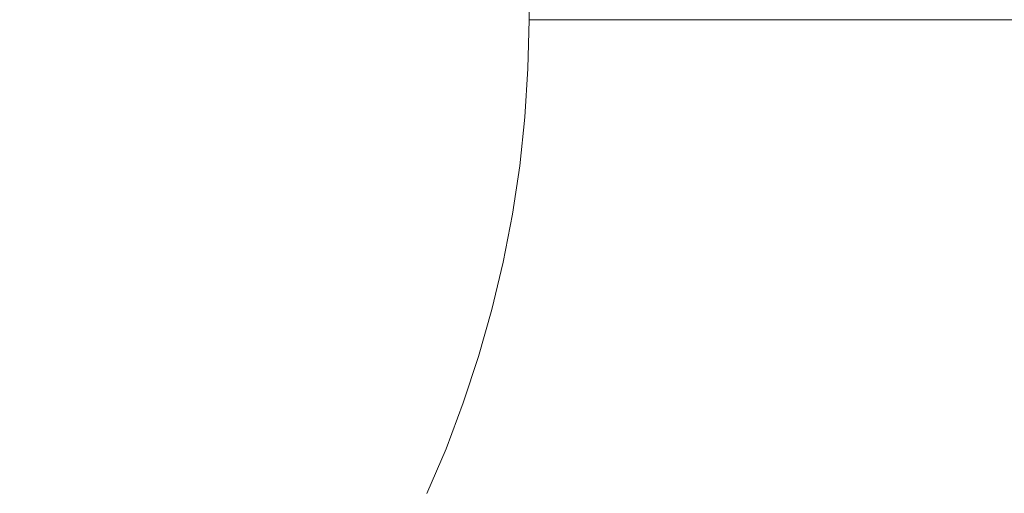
# Model space of a CAD drawing. Header units: centimetres. Extents: x -26 to 27.3, y -25.9 to -24.1.
# Tile 135 of 224: x 9.2383 to 9.3238, y -25.4011 to -25.3599. Entities that reach past the tile are written whole.
import ezdxf

# ---------------------------------------------------------------- set-up
doc = ezdxf.new("R2010")
doc.units = ezdxf.units.CM
doc.header["$LTSCALE"] = 2.54
doc.layers.add('Lucido design-1', color=7, linetype='Continuous')

# ---------------------------------------------------------------- blocks, each defined once
blk = doc.blocks.new('Gruppo-7-1')
at = {"color": 7, "linetype": 'Continuous', "lineweight": 9}
blk.add_3dface([(-25.917482, -24.159888, 1182.422727), (-25.917482, -25.759888, 1182.422727), (27.182518, -25.759888, 1182.422727), (27.182518, -24.159888, 1182.422727)], dxfattribs=at)
for points, invisible_edges in [([(-8.017482, -24.159888, 1182.022727), (9.282518, -24.159888, 1182.022727), (9.182518, -25.459888, 1182.022727), (-7.917482, -25.459888, 1182.022727)], 10), ([(9.182518, -25.459888, 1182.022727), (9.282518, -24.159888, 1182.022727), (9.282518, -25.359888, 1182.022727)], 9), ([(9.182518, -25.459888, 1182.022727), (9.282518, -25.359888, 1182.022727), (9.282428, -25.364132, 1182.022727), (9.282158, -25.368369, 1182.022727)], 9), ([(9.28644, -25.359888, 1182.02265), (9.286347, -25.364299, 1182.02265), (9.282428, -25.364132, 1182.022727), (9.282518, -25.359888, 1182.022727)], 3), ([(9.290644, -25.359888, 1182.022396), (9.290546, -25.364477, 1182.022396), (9.286347, -25.364299, 1182.02265), (9.28644, -25.359888, 1182.02265)], 7), ([(9.290546, -25.364477, 1182.022396), (9.290644, -25.359888, 1182.022396), (9.290737, -25.359888, 1182.022387)], 9), ([(9.290737, -25.359888, 1182.022387), (9.294831, -25.359888, 1182.021966), (9.29473, -25.364655, 1182.021966), (9.290546, -25.364477, 1182.022396)], 14), ([(9.29473, -25.364655, 1182.021966), (9.294831, -25.359888, 1182.021966), (9.295026, -25.359888, 1182.021938)], 9), ([(9.295026, -25.359888, 1182.021938), (9.298992, -25.359888, 1182.021361), (9.298887, -25.364831, 1182.021361), (9.29473, -25.364655, 1182.021966)], 14), ([(9.298887, -25.364831, 1182.021361), (9.298992, -25.359888, 1182.021361), (9.299285, -25.359888, 1182.021306)], 9), ([(9.299285, -25.359888, 1182.021306), (9.30312, -25.359888, 1182.020582), (9.303012, -25.365007, 1182.020582), (9.298887, -25.364831, 1182.021361)], 14), ([(9.303012, -25.365007, 1182.020582), (9.30312, -25.359888, 1182.020582), (9.303505, -25.359888, 1182.020492)], 9), ([(9.303505, -25.359888, 1182.020492), (9.307208, -25.359888, 1182.019631), (9.307096, -25.36518, 1182.019631), (9.303012, -25.365007, 1182.020582)], 14), ([(9.307096, -25.36518, 1182.019631), (9.307208, -25.359888, 1182.019631), (9.30768, -25.359888, 1182.0195)], 9), ([(9.30768, -25.359888, 1182.0195), (9.311248, -25.359888, 1182.018511), (9.311132, -25.365351, 1182.018511), (9.307096, -25.36518, 1182.019631)], 14), ([(9.311132, -25.365351, 1182.018511), (9.311248, -25.359888, 1182.018511), (9.311802, -25.359888, 1182.018332)], 9), ([(9.311802, -25.359888, 1182.018332), (9.315235, -25.359888, 1182.017224), (9.315115, -25.365521, 1182.017224), (9.311132, -25.365351, 1182.018511)], 14), ([(9.315115, -25.365521, 1182.017224), (9.315235, -25.359888, 1182.017224), (9.315864, -25.359888, 1182.016991)], 9), ([(9.315864, -25.359888, 1182.016991), (9.31916, -25.359888, 1182.015772), (9.319036, -25.365687, 1182.015772), (9.315115, -25.365521, 1182.017224)], 14), ([(9.319036, -25.365687, 1182.015772), (9.31916, -25.359888, 1182.015772), (9.319859, -25.359888, 1182.01548)], 9), ([(9.319859, -25.359888, 1182.01548), (9.323017, -25.359888, 1182.014159), (9.32289, -25.365851, 1182.014159), (9.319036, -25.365687, 1182.015772)], 14), ([(9.32289, -25.365851, 1182.014159), (9.323017, -25.359888, 1182.014159), (9.32378, -25.359888, 1182.013802)], 9), ([(9.32378, -25.359888, 1182.013802), (9.3268, -25.359888, 1182.012388), (9.32667, -25.366012, 1182.012388), (9.32289, -25.365851, 1182.014159)], 14), ([(9.286347, -25.364299, 1182.02265), (9.286066, -25.368701, 1182.02265), (9.282158, -25.368369, 1182.022727), (9.282428, -25.364132, 1182.022727)], 11), ([(9.290546, -25.364477, 1182.022396), (9.290254, -25.369058, 1182.022396), (9.286066, -25.368701, 1182.02265), (9.286347, -25.364299, 1182.02265)], 15), ([(9.29473, -25.364655, 1182.021966), (9.294426, -25.369413, 1182.021966), (9.290254, -25.369058, 1182.022396), (9.290546, -25.364477, 1182.022396)], 15), ([(9.298887, -25.364831, 1182.021361), (9.298573, -25.369766, 1182.021361), (9.294426, -25.369413, 1182.021966), (9.29473, -25.364655, 1182.021966)], 15), ([(9.303012, -25.365007, 1182.020582), (9.302686, -25.370116, 1182.020582), (9.298573, -25.369766, 1182.021361), (9.298887, -25.364831, 1182.021361)], 15), ([(9.307096, -25.36518, 1182.019631), (9.306759, -25.370462, 1182.019631), (9.302686, -25.370116, 1182.020582), (9.303012, -25.365007, 1182.020582)], 15), ([(9.311132, -25.365351, 1182.018511), (9.310785, -25.370805, 1182.018511), (9.306759, -25.370462, 1182.019631), (9.307096, -25.36518, 1182.019631)], 15), ([(9.315115, -25.365521, 1182.017224), (9.314756, -25.371143, 1182.017224), (9.310785, -25.370805, 1182.018511), (9.311132, -25.365351, 1182.018511)], 15), ([(9.319036, -25.365687, 1182.015772), (9.318667, -25.371476, 1182.015772), (9.314756, -25.371143, 1182.017224), (9.315115, -25.365521, 1182.017224)], 15), ([(9.32289, -25.365851, 1182.014159), (9.322511, -25.371803, 1182.014159), (9.318667, -25.371476, 1182.015772), (9.319036, -25.365687, 1182.015772)], 15), ([(9.32667, -25.366012, 1182.012388), (9.32628, -25.372124, 1182.012388), (9.322511, -25.371803, 1182.014159), (9.32289, -25.365851, 1182.014159)], 15), ([(9.282158, -25.368369, 1182.022727), (9.281708, -25.37259, 1182.022727), (9.182518, -25.459888, 1182.022727)], 10), ([(9.286066, -25.368701, 1182.02265), (9.285599, -25.373088, 1182.02265), (9.281708, -25.37259, 1182.022727), (9.282158, -25.368369, 1182.022727)], 11), ([(9.290254, -25.369058, 1182.022396), (9.289768, -25.373622, 1182.022396), (9.285599, -25.373088, 1182.02265), (9.286066, -25.368701, 1182.02265)], 15), ([(9.294426, -25.369413, 1182.021966), (9.293921, -25.374154, 1182.021966), (9.289768, -25.373622, 1182.022396), (9.290254, -25.369058, 1182.022396)], 15), ([(9.298573, -25.369766, 1182.021361), (9.298049, -25.374682, 1182.021361), (9.293921, -25.374154, 1182.021966), (9.294426, -25.369413, 1182.021966)], 15), ([(9.302686, -25.370116, 1182.020582), (9.302144, -25.375207, 1182.020582), (9.298049, -25.374682, 1182.021361), (9.298573, -25.369766, 1182.021361)], 15), ([(9.306759, -25.370462, 1182.019631), (9.306198, -25.375726, 1182.019631), (9.302144, -25.375207, 1182.020582), (9.302686, -25.370116, 1182.020582)], 15), ([(9.310785, -25.370805, 1182.018511), (9.310206, -25.376239, 1182.018511), (9.306198, -25.375726, 1182.019631), (9.306759, -25.370462, 1182.019631)], 15), ([(9.314756, -25.371143, 1182.017224), (9.31416, -25.376745, 1182.017224), (9.310206, -25.376239, 1182.018511), (9.310785, -25.370805, 1182.018511)], 15), ([(9.318667, -25.371476, 1182.015772), (9.318053, -25.377244, 1182.015772), (9.31416, -25.376745, 1182.017224), (9.314756, -25.371143, 1182.017224)], 15), ([(9.322511, -25.371803, 1182.014159), (9.321879, -25.377734, 1182.014159), (9.318053, -25.377244, 1182.015772), (9.318667, -25.371476, 1182.015772)], 15), ([(9.32628, -25.372124, 1182.012388), (9.325631, -25.378214, 1182.012388), (9.321879, -25.377734, 1182.014159), (9.322511, -25.371803, 1182.014159)], 15), ([(9.190999, -25.459528, 1182.022727), (9.186762, -25.459798, 1182.022727), (9.182518, -25.459888, 1182.022727), (9.281708, -25.37259, 1182.022727)], 12), ([(9.281708, -25.37259, 1182.022727), (9.19522, -25.459078, 1182.022727), (9.190999, -25.459528, 1182.022727)], 9), ([(9.281708, -25.37259, 1182.022727), (9.199418, -25.45845, 1182.022727), (9.19522, -25.459078, 1182.022727)], 9), ([(9.207716, -25.456661, 1182.022727), (9.203586, -25.457644, 1182.022727), (9.199418, -25.45845, 1182.022727), (9.281708, -25.37259, 1182.022727)], 12), ([(9.281708, -25.37259, 1182.022727), (9.2118, -25.455505, 1182.022727), (9.207716, -25.456661, 1182.022727)], 9), ([(9.281708, -25.37259, 1182.022727), (9.219804, -25.452677, 1182.022727), (9.215832, -25.454176, 1182.022727), (9.2118, -25.455505, 1182.022727)], 9), ([(9.223708, -25.451011, 1182.022727), (9.219804, -25.452677, 1182.022727), (9.281708, -25.37259, 1182.022727)], 10), ([(9.281708, -25.37259, 1182.022727), (9.231287, -25.447189, 1182.022727), (9.227538, -25.449181, 1182.022727), (9.223708, -25.451011, 1182.022727)], 9), ([(9.281708, -25.37259, 1182.022727), (9.238515, -25.442739, 1182.022727), (9.234949, -25.445041, 1182.022727), (9.231287, -25.447189, 1182.022727)], 9), ([(9.281708, -25.37259, 1182.022727), (9.24534, -25.437692, 1182.022727), (9.241981, -25.440288, 1182.022727), (9.238515, -25.442739, 1182.022727)], 9), ([(9.24534, -25.437692, 1182.022727), (9.281708, -25.37259, 1182.022727), (9.28108, -25.376788, 1182.022727), (9.280273, -25.380956, 1182.022727)], 9), ([(9.285599, -25.373088, 1182.02265), (9.284945, -25.377451, 1182.02265), (9.28108, -25.376788, 1182.022727), (9.281708, -25.37259, 1182.022727)], 11), ([(9.289768, -25.373622, 1182.022396), (9.289088, -25.378161, 1182.022396), (9.284945, -25.377451, 1182.02265), (9.285599, -25.373088, 1182.02265)], 15), ([(9.293921, -25.374154, 1182.021966), (9.293215, -25.378869, 1182.021966), (9.289088, -25.378161, 1182.022396), (9.289768, -25.373622, 1182.022396)], 15), ([(9.298049, -25.374682, 1182.021361), (9.297317, -25.379572, 1182.021361), (9.293215, -25.378869, 1182.021966), (9.293921, -25.374154, 1182.021966)], 15), ([(9.302144, -25.375207, 1182.020582), (9.301386, -25.38027, 1182.020582), (9.297317, -25.379572, 1182.021361), (9.298049, -25.374682, 1182.021361)], 15), ([(9.306198, -25.375726, 1182.019631), (9.305415, -25.380961, 1182.019631), (9.301386, -25.38027, 1182.020582), (9.302144, -25.375207, 1182.020582)], 15), ([(9.310206, -25.376239, 1182.018511), (9.309397, -25.381644, 1182.018511), (9.305415, -25.380961, 1182.019631), (9.306198, -25.375726, 1182.019631)], 15), ([(9.31416, -25.376745, 1182.017224), (9.313326, -25.382317, 1182.017224), (9.309397, -25.381644, 1182.018511), (9.310206, -25.376239, 1182.018511)], 15), ([(9.284945, -25.377451, 1182.02265), (9.284108, -25.381782, 1182.02265), (9.280273, -25.380956, 1182.022727), (9.28108, -25.376788, 1182.022727)], 11), ([(9.318053, -25.377244, 1182.015772), (9.317194, -25.382981, 1182.015772), (9.313326, -25.382317, 1182.017224), (9.31416, -25.376745, 1182.017224)], 15), ([(9.321879, -25.377734, 1182.014159), (9.320996, -25.383632, 1182.014159), (9.317194, -25.382981, 1182.015772), (9.318053, -25.377244, 1182.015772)], 15), ([(9.289088, -25.378161, 1182.022396), (9.288217, -25.382668, 1182.022396), (9.284108, -25.381782, 1182.02265), (9.284945, -25.377451, 1182.02265)], 15), ([(9.293215, -25.378869, 1182.021966), (9.29231, -25.38355, 1182.021966), (9.288217, -25.382668, 1182.022396), (9.289088, -25.378161, 1182.022396)], 15), ([(9.325631, -25.378214, 1182.012388), (9.324725, -25.384272, 1182.012388), (9.320996, -25.383632, 1182.014159), (9.321879, -25.377734, 1182.014159)], 15), ([(9.297317, -25.379572, 1182.021361), (9.296378, -25.384427, 1182.021361), (9.29231, -25.38355, 1182.021966), (9.293215, -25.378869, 1182.021966)], 15), ([(9.301386, -25.38027, 1182.020582), (9.300413, -25.385296, 1182.020582), (9.296378, -25.384427, 1182.021361), (9.297317, -25.379572, 1182.021361)], 15), ([(9.305415, -25.380961, 1182.019631), (9.304409, -25.386158, 1182.019631), (9.300413, -25.385296, 1182.020582), (9.301386, -25.38027, 1182.020582)], 15), ([(9.24534, -25.437692, 1182.022727), (9.280273, -25.380956, 1182.022727), (9.279291, -25.385086, 1182.022727), (9.278135, -25.38917, 1182.022727)], 9), ([(9.284108, -25.381782, 1182.02265), (9.283087, -25.386074, 1182.02265), (9.279291, -25.385086, 1182.022727), (9.280273, -25.380956, 1182.022727)], 11), ([(9.309397, -25.381644, 1182.018511), (9.308359, -25.387009, 1182.018511), (9.304409, -25.386158, 1182.019631), (9.305415, -25.380961, 1182.019631)], 15), ([(9.313326, -25.382317, 1182.017224), (9.312256, -25.387849, 1182.017224), (9.308359, -25.387009, 1182.018511), (9.309397, -25.381644, 1182.018511)], 15), ([(9.288217, -25.382668, 1182.022396), (9.287155, -25.387133, 1182.022396), (9.283087, -25.386074, 1182.02265), (9.284108, -25.381782, 1182.02265)], 15), ([(9.317194, -25.382981, 1182.015772), (9.316093, -25.388676, 1182.015772), (9.312256, -25.387849, 1182.017224), (9.313326, -25.382317, 1182.017224)], 15), ([(9.29231, -25.38355, 1182.021966), (9.291207, -25.388188, 1182.021966), (9.287155, -25.387133, 1182.022396), (9.288217, -25.382668, 1182.022396)], 15), ([(9.320996, -25.383632, 1182.014159), (9.319863, -25.389488, 1182.014159), (9.316093, -25.388676, 1182.015772), (9.317194, -25.382981, 1182.015772)], 15), ([(9.296378, -25.384427, 1182.021361), (9.295234, -25.389237, 1182.021361), (9.291207, -25.388188, 1182.021966), (9.29231, -25.38355, 1182.021966)], 15), ([(9.324725, -25.384272, 1182.012388), (9.323562, -25.390285, 1182.012388), (9.319863, -25.389488, 1182.014159), (9.320996, -25.383632, 1182.014159)], 15), ([(9.283087, -25.386074, 1182.02265), (9.281885, -25.390319, 1182.02265), (9.278135, -25.38917, 1182.022727), (9.279291, -25.385086, 1182.022727)], 11), ([(9.300413, -25.385296, 1182.020582), (9.299229, -25.390277, 1182.020582), (9.295234, -25.389237, 1182.021361), (9.296378, -25.384427, 1182.021361)], 15), ([(9.328374, -25.384898, 1182.010462), (9.327181, -25.391065, 1182.010462), (9.323562, -25.390285, 1182.012388), (9.324725, -25.384272, 1182.012388)], 15), ([(9.304409, -25.386158, 1182.019631), (9.303185, -25.391307, 1182.019631), (9.299229, -25.390277, 1182.020582), (9.300413, -25.385296, 1182.020582)], 15), ([(9.287155, -25.387133, 1182.022396), (9.285904, -25.39155, 1182.022396), (9.281885, -25.390319, 1182.02265), (9.283087, -25.386074, 1182.02265)], 15), ([(9.308359, -25.387009, 1182.018511), (9.307095, -25.392325, 1182.018511), (9.303185, -25.391307, 1182.019631), (9.304409, -25.386158, 1182.019631)], 15), ([(9.291207, -25.388188, 1182.021966), (9.289908, -25.392776, 1182.021966), (9.285904, -25.39155, 1182.022396), (9.287155, -25.387133, 1182.022396)], 15), ([(9.312256, -25.387849, 1182.017224), (9.310952, -25.39333, 1182.017224), (9.307095, -25.392325, 1182.018511), (9.308359, -25.387009, 1182.018511)], 15), ([(9.295234, -25.389237, 1182.021361), (9.293887, -25.393994, 1182.021361), (9.289908, -25.392776, 1182.021966), (9.291207, -25.388188, 1182.021966)], 15), ([(9.316093, -25.388676, 1182.015772), (9.314751, -25.394319, 1182.015772), (9.310952, -25.39333, 1182.017224), (9.312256, -25.387849, 1182.017224)], 15), ([(9.278135, -25.38917, 1182.022727), (9.276806, -25.393202, 1182.022727), (9.24534, -25.437692, 1182.022727)], 10), ([(9.281885, -25.390319, 1182.02265), (9.280504, -25.394509, 1182.02265), (9.276806, -25.393202, 1182.022727), (9.278135, -25.38917, 1182.022727)], 11), ([(9.299229, -25.390277, 1182.020582), (9.297834, -25.395203, 1182.020582), (9.293887, -25.393994, 1182.021361), (9.295234, -25.389237, 1182.021361)], 15), ([(9.319863, -25.389488, 1182.014159), (9.318483, -25.395291, 1182.014159), (9.314751, -25.394319, 1182.015772), (9.316093, -25.388676, 1182.015772)], 15), ([(9.323562, -25.390285, 1182.012388), (9.322144, -25.396244, 1182.012388), (9.318483, -25.395291, 1182.014159), (9.319863, -25.389488, 1182.014159)], 15), ([(9.285904, -25.39155, 1182.022396), (9.284467, -25.395909, 1182.022396), (9.280504, -25.394509, 1182.02265), (9.281885, -25.390319, 1182.02265)], 15), ([(9.303185, -25.391307, 1182.019631), (9.301743, -25.3964, 1182.019631), (9.297834, -25.395203, 1182.020582), (9.299229, -25.390277, 1182.020582)], 15), ([(9.327181, -25.391065, 1182.010462), (9.325728, -25.397177, 1182.010462), (9.322144, -25.396244, 1182.012388), (9.323562, -25.390285, 1182.012388)], 15), ([(9.289908, -25.392776, 1182.021966), (9.288415, -25.397304, 1182.021966), (9.284467, -25.395909, 1182.022396), (9.285904, -25.39155, 1182.022396)], 15), ([(9.307095, -25.392325, 1182.018511), (9.305606, -25.397583, 1182.018511), (9.301743, -25.3964, 1182.019631), (9.303185, -25.391307, 1182.019631)], 15), ([(9.293887, -25.393994, 1182.021361), (9.292339, -25.39869, 1182.021361), (9.288415, -25.397304, 1182.021966), (9.289908, -25.392776, 1182.021966)], 15), ([(9.310952, -25.39333, 1182.017224), (9.309417, -25.39875, 1182.017224), (9.305606, -25.397583, 1182.018511), (9.307095, -25.392325, 1182.018511)], 15), ([(9.24534, -25.437692, 1182.022727), (9.276806, -25.393202, 1182.022727), (9.275307, -25.397174, 1182.022727), (9.273641, -25.401078, 1182.022727)], 9), ([(9.280504, -25.394509, 1182.02265), (9.278946, -25.398636, 1182.02265), (9.275307, -25.397174, 1182.022727), (9.276806, -25.393202, 1182.022727)], 11), ([(9.314751, -25.394319, 1182.015772), (9.31317, -25.3999, 1182.015772), (9.309417, -25.39875, 1182.017224), (9.310952, -25.39333, 1182.017224)], 15), ([(9.297834, -25.395203, 1182.020582), (9.296231, -25.400065, 1182.020582), (9.292339, -25.39869, 1182.021361), (9.293887, -25.393994, 1182.021361)], 15), ([(9.318483, -25.395291, 1182.014159), (9.316858, -25.401029, 1182.014159), (9.31317, -25.3999, 1182.015772), (9.314751, -25.394319, 1182.015772)], 15), ([(9.284467, -25.395909, 1182.022396), (9.282847, -25.400203, 1182.022396), (9.278946, -25.398636, 1182.02265), (9.280504, -25.394509, 1182.02265)], 15), ([(9.301743, -25.3964, 1182.019631), (9.300085, -25.401427, 1182.019631), (9.296231, -25.400065, 1182.020582), (9.297834, -25.395203, 1182.020582)], 15), ([(9.322144, -25.396244, 1182.012388), (9.320476, -25.402137, 1182.012388), (9.316858, -25.401029, 1182.014159), (9.318483, -25.395291, 1182.014159)], 15), ([(9.288415, -25.397304, 1182.021966), (9.286732, -25.401765, 1182.021966), (9.282847, -25.400203, 1182.022396), (9.284467, -25.395909, 1182.022396)], 15), ([(9.305606, -25.397583, 1182.018511), (9.303895, -25.402773, 1182.018511), (9.300085, -25.401427, 1182.019631), (9.301743, -25.3964, 1182.019631)], 15), ([(9.325728, -25.397177, 1182.010462), (9.324016, -25.403221, 1182.010462), (9.320476, -25.402137, 1182.012388), (9.322144, -25.396244, 1182.012388)], 15), ([(9.278946, -25.398636, 1182.02265), (9.277215, -25.402694, 1182.02265), (9.273641, -25.401078, 1182.022727), (9.275307, -25.397174, 1182.022727)], 11), ([(9.292339, -25.39869, 1182.021361), (9.290593, -25.403316, 1182.021361), (9.286732, -25.401765, 1182.021966), (9.288415, -25.397304, 1182.021966)], 15), ([(9.309417, -25.39875, 1182.017224), (9.307653, -25.404101, 1182.017224), (9.303895, -25.402773, 1182.018511), (9.305606, -25.397583, 1182.018511)], 15), ([(9.282847, -25.400203, 1182.022396), (9.281045, -25.404425, 1182.022396), (9.277215, -25.402694, 1182.02265), (9.278946, -25.398636, 1182.02265)], 15), ([(9.296231, -25.400065, 1182.020582), (9.294424, -25.404855, 1182.020582), (9.290593, -25.403316, 1182.021361), (9.292339, -25.39869, 1182.021361)], 15), ([(9.31317, -25.3999, 1182.015772), (9.311354, -25.405409, 1182.015772), (9.307653, -25.404101, 1182.017224), (9.309417, -25.39875, 1182.017224)], 15), ([(9.286732, -25.401765, 1182.021966), (9.284861, -25.40615, 1182.021966), (9.281045, -25.404425, 1182.022396), (9.282847, -25.400203, 1182.022396)], 15), ([(9.300085, -25.401427, 1182.019631), (9.298217, -25.40638, 1182.019631), (9.294424, -25.404855, 1182.020582), (9.296231, -25.400065, 1182.020582)], 15), ([(9.316858, -25.401029, 1182.014159), (9.314991, -25.406694, 1182.014159), (9.311354, -25.405409, 1182.015772), (9.31317, -25.3999, 1182.015772)], 15), ([(9.320476, -25.402137, 1182.012388), (9.318558, -25.407954, 1182.012388), (9.314991, -25.406694, 1182.014159), (9.316858, -25.401029, 1182.014159)], 15)]:
    blk.add_3dface(points, dxfattribs=dict(at, invisible_edges=invisible_edges))

msp = doc.modelspace()

# ---------------------------------------------------------------- block references
at = {"layer": 'Lucido design-1', "color": 7}
msp.add_blockref('Gruppo-7-1', (0, 0), dxfattribs=at)

doc.saveas('drawing.dxf')
